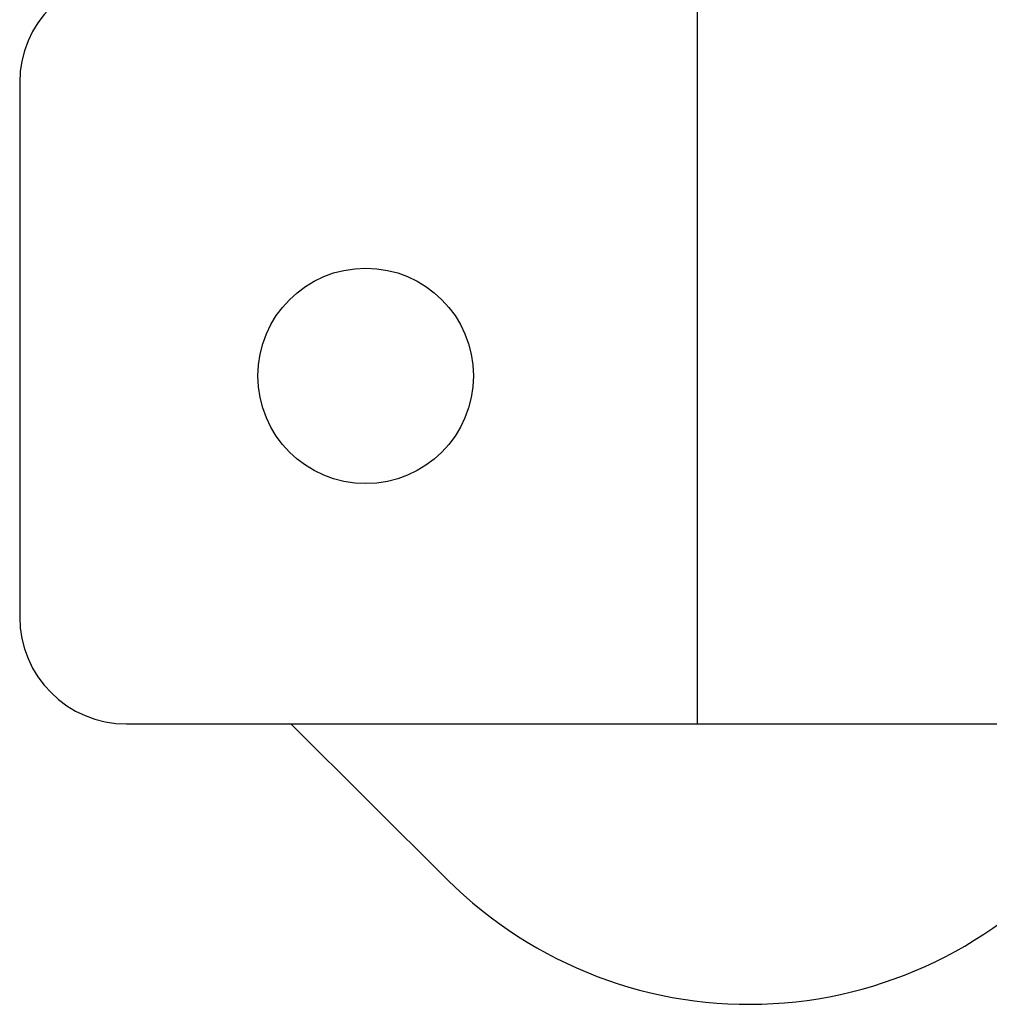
# Model space of a CAD drawing. Extents: x 1529 to 4201, y -422 to 622.
# Tile 119 of 256: x 1997.79 to 1998.92, y 496.61 to 497.76. Entities that reach past the tile are written whole.
import ezdxf

# ---------------------------------------------------------------- set-up
doc = ezdxf.new("R2010")
doc.units = 0
doc.header["$MEASUREMENT"] = 0
doc.layers.add('FILL-CAP', color=1, linetype='CONTINUOUS')

msp = doc.modelspace()

# ---------------------------------------------------------------- linework, layer by layer
at = {"layer": 'FILL-CAP', "linetype": 'Continuous'}
for p, q in [((1998.57851, 496.93706), (1998.57851, 497.81206)), ((1997.78601, 497.68706), (1997.78601, 497.06206)), ((1997.91101, 496.93706), (2001.28601, 496.93706)), ((1998.10318, 496.93706), (1998.28603, 496.75494))]:
    msp.add_line(p, q, dxfattribs=at)
at = {"layer": 'FILL-CAP', "color": 7, "linetype": 'Continuous'}
msp.add_circle((1998.19051, 497.34406), 0.126, dxfattribs=at)
at = {"layer": 'FILL-CAP', "linetype": 'Continuous'}
for centre, radius, start, end in [((1997.91101, 497.68706), 0.125, 90, 180), ((1997.91101, 497.06206), 0.125, 180, 270), ((1998.63887, 497.10921), 0.5, 225.11584, 321.33985)]:
    msp.add_arc(centre, radius, start, end, dxfattribs=at)

doc.saveas('drawing.dxf')
